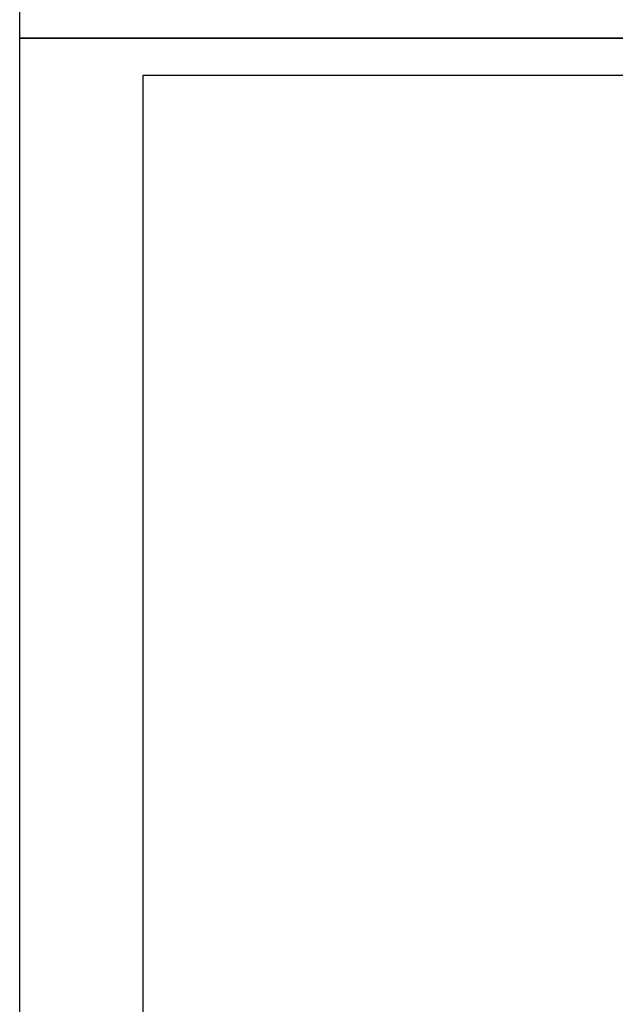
# Model space of a CAD drawing. Header units: millimetres. Extents: x 14462 to 14904, y 138 to 762.
# Tile 2 of 30: x 14462 to 14589, y 245 to 454. Entities that reach past the tile are written whole.
import ezdxf

# ---------------------------------------------------------------- set-up
doc = ezdxf.new("R2010")
doc.units = ezdxf.units.MM
doc.header["$LTSCALE"] = 0.3
doc.layers.add('外框', color=7, linetype='Continuous', lineweight=30)

# ---------------------------------------------------------------- blocks, each defined once
blk = doc.blocks.new('Y')
at = {"lineweight": 30}
blk.add_line((-4154.44, 2003.97), (-3857.44, 2003.97), dxfattribs=at)
blk.add_line((-4154.44, 2003.97), (-3857.44, 2003.97), dxfattribs=at)
for points in [[(-3857.44, 2213.99), (-4154.44, 2213.99), (-4154.44, 2003.97)], [(-4136.76, 2009.27), (-4136.76, 2208.69), (-3862.74, 2208.69)]]:
    blk.add_lwpolyline(points, dxfattribs=at)
blk = doc.blocks.new('W')
blk.add_blockref('Y', (0, 0))

msp = doc.modelspace()

# ---------------------------------------------------------------- block references
at = {"layer": '外框', "lineweight": 25, "xscale": 1.487159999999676, "yscale": 1.487160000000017, "zscale": 1.48716}
for p in [(20640.217, -2530.237), (20640.217, -2842.572)]:
    msp.add_blockref('W', p, dxfattribs=at)

doc.saveas('drawing.dxf')
